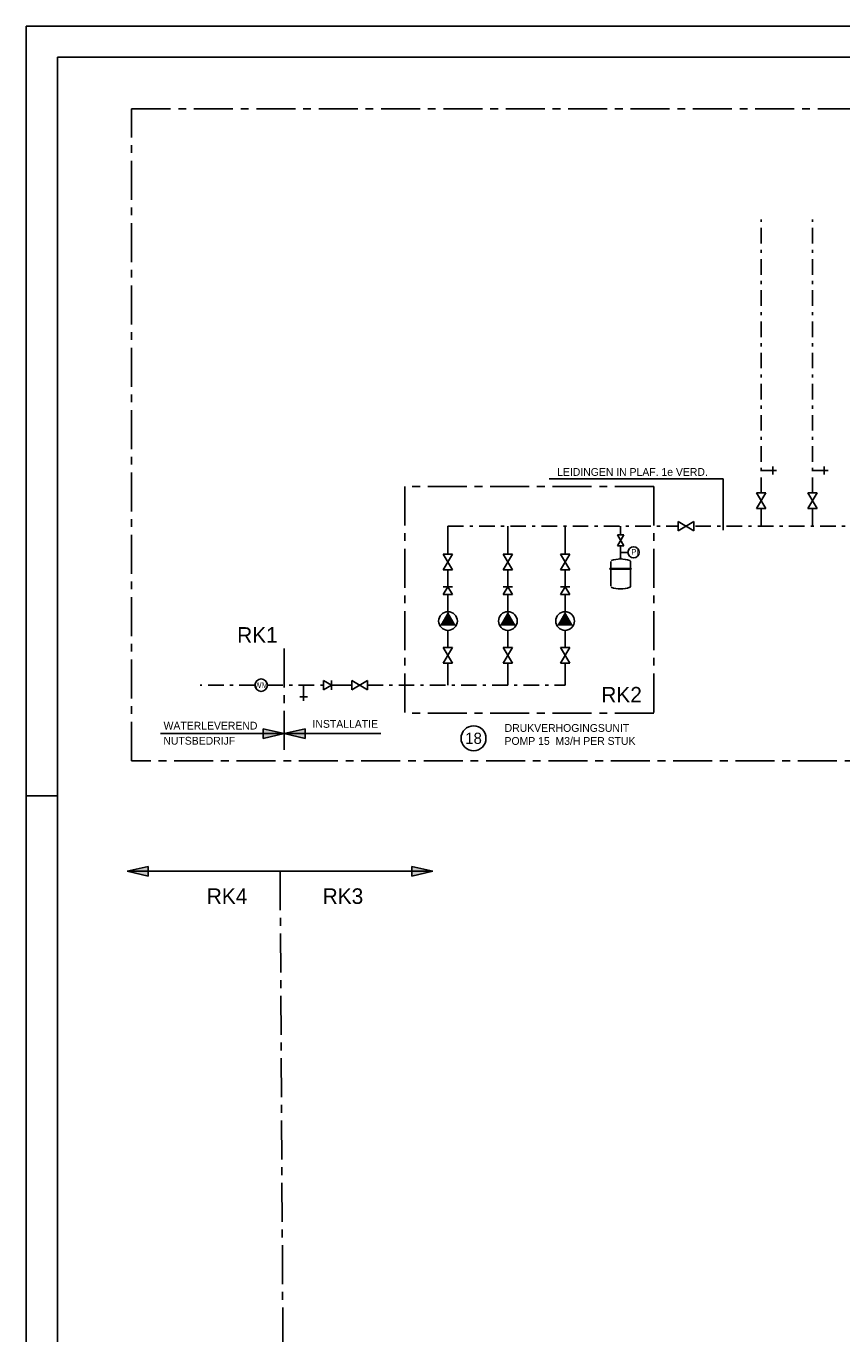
# Model space of a CAD drawing. Extents: x -783 to 603, y 238 to 1079.
# Tile 4 of 23: x -783 to -521, y 659 to 1079. Entities that reach past the tile are written whole.
import ezdxf
from ezdxf.enums import TextEntityAlignment as Align

# ---------------------------------------------------------------- set-up
doc = ezdxf.new("R2010")
doc.units = 0
doc.linetypes.add('2322109', pattern=[10, 5, -2, 1, -2])
doc.linetypes.add('CENTER', pattern=[20, 12.5, -2.5, 2.5, -2.5])
doc.layers.get('0').update_dxf_attribs({"linetype": 'CONTINUOUS'})
for name, color, linetype in [('00KAD070', 5, 'CONTINUOUS'), ('WL$1----', 3, 'CONTINUOUS'), ('WL531---', 4, 'CONTINUOUS'), ('WL561---', 10, 'CONTINUOUS'), ('WL740---', 4, 'CONTINUOUS'), ('WM561---', 1, 'CONTINUOUS')]:
    doc.layers.add(name, color=color, linetype=linetype)
doc.styles.add('BURO-018', font='BUROFONT.shx', dxfattribs={"height": 1.8})
doc.styles.add('BURO-025', font='BUROFONT.shx', dxfattribs={"height": 2.5})

# ---------------------------------------------------------------- blocks, each defined once
blk = doc.blocks.new('30SA601W')
at = {"color": 0, "linetype": 'CONTINUOUS'}
blk.add_circle((0, 0), 2, dxfattribs=at)
at = {"color": 0, "linetype": 'CONTINUOUS', "style": 'BURO-018', "flags": 1}
blk.add_attdef('SA_MATCODE', (0, 0), '', height=1.8, dxfattribs=at)
blk = doc.blocks.new('3048301')
at = {"color": 0, "linetype": 'CONTINUOUS'}
for p, q in [((-2.5, 1.5), (2.5, -1.5)), ((-2.5, -1.5), (-2.5, 1.5)), ((2.5, 1.5), (-2.5, -1.5)), ((2.5, -1.5), (2.5, 1.5))]:
    blk.add_line(p, q, dxfattribs=at)
at = {"color": 0, "linetype": 'CONTINUOUS', "style": 'BURO-018', "flags": 1}
blk.add_attdef('CV_MATCODE', (0, 0), '', height=1.8, dxfattribs=at)
blk = doc.blocks.new('3048507')
at = {"color": 0, "linetype": 'CONTINUOUS'}
blk.add_circle((0, 0), 3, dxfattribs=at)
blk.add_solid([(-1.5, 2.6), (3, 0), (-1.5, -2.6)], dxfattribs=at)
at = {"color": 0, "linetype": 'CONTINUOUS', "style": 'BURO-018', "flags": 1}
blk.add_attdef('CV_MATCODE', (0, 0), '', height=1.8, dxfattribs=at)
blk = doc.blocks.new('30SA311')
at = {"color": 0, "linetype": 'CONTINUOUS'}
for p, q in [((-2.5, 1.5), (0, 0)), ((-2.5, -1.5), (-2.5, 1.5)), ((0, 0), (-2.5, -1.5)), ((0, -1.5), (0, 1.5))]:
    blk.add_line(p, q, dxfattribs=at)
at = {"color": 0, "linetype": 'CONTINUOUS', "style": 'BURO-018', "flags": 1}
blk.add_attdef('SA_MATCODE', (0, 0), '', height=1.8, dxfattribs=at)
blk = doc.blocks.new('23SA2201')
at = {"color": 0, "linetype": 'CONTINUOUS'}
for p, q in [((0, 0), (0, 5)), ((1.25, 3.75), (-1.25, 3.75))]:
    blk.add_line(p, q, dxfattribs=at)
at = {"color": 0, "linetype": 'CONTINUOUS', "style": 'BURO-018', "flags": 1}
blk.add_attdef('SA_MATCODE', (0, 0), '', height=1.8, dxfattribs=at)
blk = doc.blocks.new('3048601')
at = {"color": 0, "linetype": 'CONTINUOUS'}
blk.add_circle((0, 0), 2, dxfattribs=at)
at = {"color": 0, "linetype": 'CONTINUOUS', "style": 'BURO-018', "flags": 1}
blk.add_attdef('CV_MATCODE', (0, 0), '', height=1.8, dxfattribs=at)

msp = doc.modelspace()

# ---------------------------------------------------------------- hatches: boundary and pattern name
at = {"layer": 'WL$1----'}
for points in [[(-706.96, 853.4), (-700.23, 851.84), (-706.96, 850.28)], [(-693.5, 850.28), (-700.23, 851.84), (-693.5, 853.4)], [(-743.76, 806.13), (-750.49, 807.69), (-743.76, 809.25)], [(-659.22, 809.25), (-652.49, 807.69), (-659.22, 806.13)]]:
    msp.add_hatch(color=1, dxfattribs=at).paths.add_polyline_path(points)

# ---------------------------------------------------------------- linework, layer by layer
at = {"layer": '00KAD070', "linetype": 'CONTINUOUS'}
for p, q in [((593.05, 1068.83), (-772.91, 1068.83)), ((-772.91, 1068.83), (-772.91, 247.83))]:
    msp.add_line(p, q, dxfattribs=at)
at = {"layer": 'WL$1----', "color": 1}
for p, q in [((-739.87, 851.84), (-700.23, 851.84)), ((-706.96, 853.4), (-700.23, 851.84)), ((-706.96, 850.28), (-706.96, 853.4)), ((-700.23, 851.84), (-706.96, 850.28)), ((-700.23, 851.84), (-693.5, 853.4)), ((-669.18, 851.84), (-700.23, 851.84)), ((-693.5, 850.28), (-700.23, 851.84)), ((-693.5, 853.4), (-693.5, 850.28)), ((-750.49, 807.69), (-743.76, 809.25)), ((-743.76, 806.13), (-750.49, 807.69)), ((-701.49, 807.69), (-750.49, 807.69)), ((-743.76, 809.25), (-743.76, 806.13)), ((-701.49, 807.69), (-652.49, 807.69)), ((-659.22, 806.13), (-659.22, 809.25)), ((-659.22, 809.25), (-652.49, 807.69)), ((-652.49, 807.69), (-659.22, 806.13))]:
    msp.add_line(p, q, dxfattribs=at)
at = {"layer": 'WL531---', "linetype": '2322109'}
for p, q in [((-547.26, 929.07), (-547.26, 1016.75)), ((-530.78, 929.07), (-530.78, 1016.75)), ((-647.65, 918.42), (-573.81, 918.42)), ((-568.31, 918.42), (-426.8, 918.42)), ((-709.56, 867.4), (-727.12, 867.4)), ((-705.56, 867.4), (-687.55, 867.4)), ((-673.46, 867.4), (-610.1, 867.4))]:
    msp.add_line(p, q, dxfattribs=at)
at = {"layer": 'WL531---'}
for p, q in [((-592.29, 908.06), (-592.29, 910.97)), ((-647.65, 890.97), (-647.65, 896.44)), ((-628.45, 890.97), (-628.45, 896.44)), ((-610.1, 890.97), (-610.1, 896.44)), ((-647.65, 879.45), (-647.65, 884.97)), ((-628.45, 879.45), (-628.45, 884.97)), ((-610.1, 879.45), (-610.1, 884.97)), ((-647.65, 867.4), (-647.65, 874.45)), ((-628.45, 867.4), (-628.45, 874.45)), ((-610.1, 867.4), (-610.1, 874.45)), ((-685.05, 867.4), (-678.46, 867.4))]:
    msp.add_line(p, q, dxfattribs=at)
at = {"layer": 'WL561---', "color": 7, "linetype": 'CENTER'}
for p, q in [((-749.1, 843.15), (-749.1, 1052.33)), ((-749.1, 1052.33), (-242.94, 1052.33)), ((-242.94, 843.15), (-749.1, 843.15)), ((-701.49, 807.69), (-698.22, 263.22))]:
    msp.add_line(p, q, dxfattribs=at)
at = {"layer": 'WL561---', "color": 7}
for p in [(-615.18, 933.56), (-559.37, 917.09)]:
    msp.add_line(p, (-559.37, 933.56), dxfattribs=at)
at = {"layer": 'WL561---', "color": 8, "linetype": 'CENTER'}
for p, q in [((-661.46, 931.17), (-661.46, 858.39)), ((-581.61, 931.17), (-661.46, 931.17)), ((-581.61, 931.17), (-581.61, 858.39)), ((-581.61, 858.39), (-661.46, 858.39))]:
    msp.add_line(p, q, dxfattribs=at)
at = {"layer": 'WL561---', "color": 3}
for p, q in [((-595.48, 904.8), (-595.48, 907.03)), ((-591.97, 908.06), (-592.61, 908.06)), ((-589.1, 904.8), (-589.1, 907.03)), ((-588.86, 904.8), (-595.72, 904.8)), ((-595.72, 904.56), (-595.72, 904.8)), ((-588.86, 904.56), (-595.72, 904.56)), ((-595.48, 899.11), (-595.48, 904.56)), ((-591.97, 904.8), (-592.61, 904.8)), ((-589.1, 899.11), (-589.1, 904.56)), ((-588.86, 904.56), (-588.86, 904.8))]:
    msp.add_line(p, q, dxfattribs=at)
at = {"layer": 'WL561---', "color": 1}
msp.add_line((-592.29, 910), (-589.94, 910), dxfattribs=at)
at = {"layer": 'WL561---', "color": 1, "linetype": 'CENTER'}
msp.add_line((-700.23, 879.13), (-700.23, 846.25), dxfattribs=at)
at = {"layer": 'WL561---', "color": 3}
msp.add_circle((-588.15, 910), 1.79, dxfattribs=at)
for centre, radius, start, end in [((-592.29, 899.29), 8.6, 69.7297, 110.2703), ((-589.46, 907.03), 0.36, 360, 65.8288), ((-592.29, 906.85), 8.6, 249.7297, 290.2703), ((-589.46, 899.11), 0.36, 294.1712, 360)]:
    msp.add_arc(centre, radius, start, end, dxfattribs=at)
at = {"layer": 'WL740---'}
for p, q in [((-547.26, 918.42), (-547.26, 924.07)), ((-530.78, 918.42), (-530.78, 924.07)), ((-647.65, 909.44), (-647.65, 918.42)), ((-628.45, 909.44), (-628.45, 918.42)), ((-610.1, 909.44), (-610.1, 918.42)), ((-592.29, 915.66), (-592.29, 918.42)), ((-592.29, 910.97), (-592.29, 912.08)), ((-647.65, 898.94), (-647.65, 904.44)), ((-628.45, 898.94), (-628.45, 904.44)), ((-610.1, 898.94), (-610.1, 904.44))]:
    msp.add_line(p, q, dxfattribs=at)
at = {"layer": 'WM561---', "color": 3}
for p, q in [((603.05, 1078.83), (-782.91, 1078.83)), ((-782.91, 1078.83), (-782.91, 237.83)), ((-782.91, 831.83), (-772.91, 831.83))]:
    msp.add_line(p, q, dxfattribs=at)

# ---------------------------------------------------------------- block references
at = {"layer": 'WL561---', "color": 3}
for name, p, rotation in [('23SA2201', (-547.26, 936.26), 270), ('23SA2201', (-530.78, 936.26), 270), ('30SA311', (-647.65, 898.94), 90), ('30SA311', (-628.45, 898.94), 90), ('30SA311', (-610.1, 898.94), 90), ('3048507', (-647.65, 887.97), 90), ('3048507', (-628.45, 887.97), 90), ('3048507', (-610.1, 887.97), 90), ('23SA2201', (-693.93, 867.4), 180)]:
    msp.add_blockref(name, p, dxfattribs=dict(at, rotation=rotation))
at = {"layer": 'WL561---', "color": 3, "xscale": -1}
for p, rotation in [((-547.26, 926.57), 270), ((-530.78, 926.57), 270), ((-571.31, 918.42), 180), ((-647.65, 906.94), 270), ((-628.45, 906.94), 270), ((-610.1, 906.94), 270), ((-647.65, 876.95), 270), ((-628.45, 876.95), 270), ((-610.1, 876.95), 270), ((-675.96, 867.4), 180)]:
    msp.add_blockref('3048301', p, dxfattribs=dict(at, rotation=rotation))
at = {"layer": 'WL561---', "color": 3, "xscale": -0.7, "yscale": 0.7, "zscale": 0.7, "rotation": 270}
msp.add_blockref('3048301', (-592.29, 913.83), dxfattribs=at)
at = {"layer": 'WL561---', "color": 3}
ref = msp.add_blockref('30SA601W', (-707.56, 867.4), dxfattribs=at)
ref.add_attrib('SA_TEXT1', 'WM', dxfattribs={"layer": '0', "color": 1, "linetype": 'CONTINUOUS', "height": 1.8, "style": 'BURO-018'}).set_placement((-707.56, 867.4), align=Align.MIDDLE)
msp.add_blockref('30SA311', (-685.05, 867.4), dxfattribs=at)
at = {"layer": 'WL561---', "color": 7}
ref = msp.add_blockref('3048601', (-639.46, 850.35), dxfattribs=dict(at, xscale=2, yscale=2, zscale=2))
ref.add_attrib('CV_TEXT1', '18', dxfattribs={"layer": '0', "color": 1, "linetype": 'CONTINUOUS', "height": 3.6, "style": 'BURO-018'}).set_placement((-639.46, 850.35), align=Align.MIDDLE)

# ---------------------------------------------------------------- texts
at = {"layer": 'WL561---', "color": 7, "style": 'BURO-025'}
for s, height, p in [('LEIDINGEN IN PLAF. 1e VERD.', 2.5, (-612.64, 934.55)), ('RK1', 5, (-715.26, 881)), ('RK2', 5, (-598.48, 861.83)), ('INSTALLATIE', 2.5, (-691.09, 853.71)), ('WATERLEVEREND', 2.5, (-738.85, 853.15)), ('DRUKVERHOGINGSUNIT', 2.5, (-629.48, 852.41)), ('NUTSBEDRIJF', 2.5, (-738.92, 848.31)), ('POMP 15  M3/H PER STUK', 2.5, (-629.52, 848.24)), ('RK4', 5, (-725, 797.2)), ('RK3', 5, (-687.83, 797.2))]:
    msp.add_text(s, height=height, dxfattribs=at).set_placement(p)
at = {"layer": 'WL561---', "color": 1, "style": 'BURO-018'}
msp.add_text('PI', height=1.8, dxfattribs=at).set_placement((-588.81, 909.26))
at = {"layer": 'WL561---', "color": 3, "style": 'BURO-025'}
for tag, text in [('TR_POSNR', '0'), ('TR_FABR', '')]:
    msp.add_attdef(tag, text=text, height=0.06, dxfattribs=at).set_placement((-592.29, 898.25), align=Align.MIDDLE)

doc.saveas('drawing.dxf')
